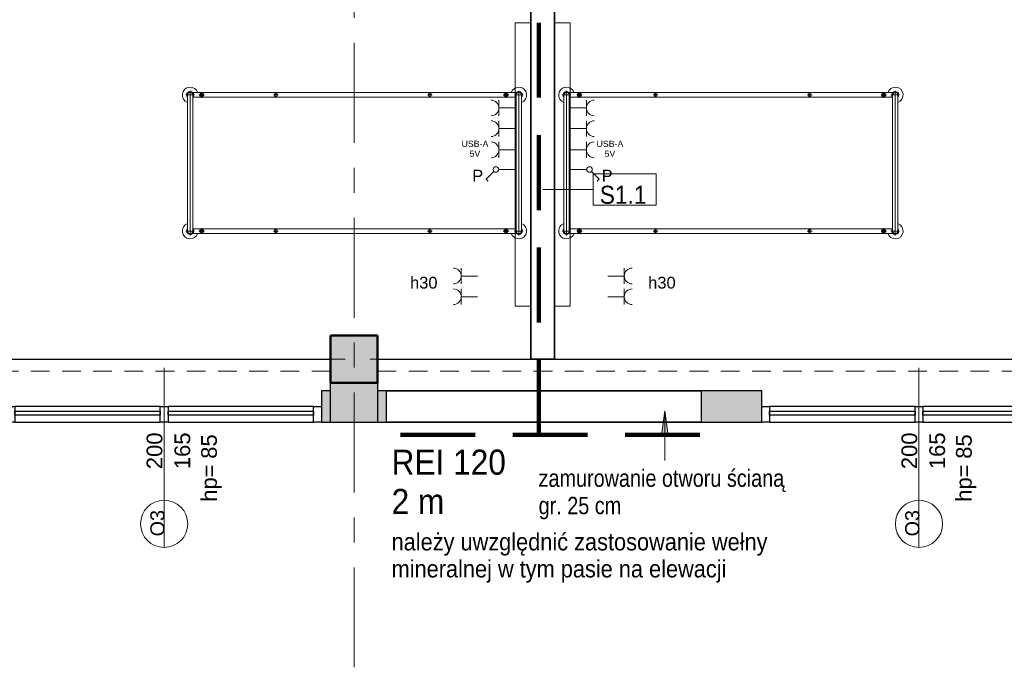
# Model space of a CAD drawing. Header units: centimetres. Extents: x 101 to 4622, y -1383 to 1498.
# Tile 8 of 68: x 2304 to 2931, y -1383 to -972. Entities that reach past the tile are written whole.
import ezdxf

# ---------------------------------------------------------------- set-up
doc = ezdxf.new("R2010")
doc.units = ezdxf.units.CM
for name, pattern in [('Długa kreska', [71.4375, 47.625, -23.8125]), ('Oś', [111.125, 63.5, -15.875, 15.875, -15.875]), ('Ponad', [19.844, 11.9065, -7.9375])]:
    doc.linetypes.add(name, pattern=pattern)
for name, color, linetype, lineweight in [('A-ANNO-NOTE', 131, 'Continuous', 18), ('A-DETL', 90, 'Continuous', 9), ('A-FLOR-OVHD', 1, 'Ponad', 18), ('A-GLAZ', 151, 'Continuous', 25), ('A-GLAZ-IDEN', 152, 'Continuous', 18), ('A-WALL', 113, 'Continuous', 25), ('A-WALL-IDEN', 211, 'Continuous', 18), ('A-WALL-PATT', 111, 'Continuous', 25), ('G-ANNO-TEXT', 231, 'Continuous', 18), ('I-FURN', 30, 'Continuous', 18), ('Q-SPCQ', 91, 'Continuous', 18), ('S-COLS', 52, 'Continuous', 25), ('S-GRID', 1, 'Continuous', 18)]:
    doc.layers.add(name, color=color, linetype=linetype, lineweight=lineweight)
doc.styles.add('Arial', font='arial.ttf', dxfattribs={"height": 4})
doc.styles.add('Arial Narrow_4', font='ARIALN.TTF', dxfattribs={"height": 11})
doc.styles.add('Arial_1', font='arial.ttf', dxfattribs={"height": 7.5})
doc.styles.add('Arial_10', font='arial.ttf', dxfattribs={"height": 0.2})
doc.styles.add('Arial_11', font='arial.ttf', dxfattribs={"height": 9})
doc.styles.add('Arial_14', font='arial.ttf', dxfattribs={"width": 0.9, "height": 16})
doc.styles.add('Arial_5', font='arial.ttf', dxfattribs={"height": 10})
doc.styles.add('Arial_6', font='arial.ttf', dxfattribs={"width": 0.9, "height": 11.5})
doc.styles.add('Arial_8', font='arial.ttf', dxfattribs={"width": 0.9, "height": 11})

# ---------------------------------------------------------------- blocks, each defined once
blk = doc.blocks.new('M_Concrete-Square-Column - 300 x 300mm-1161001-4_piętro II PT - projektowany - PPOŻ B')
at = {"layer": 'S-COLS', "lineweight": 18}
blk.add_hatch(color=254, dxfattribs=at).paths.add_polyline_path([(15, 15), (-15, 15), (-15, -15), (15, -15)], flags=0)
at = {"layer": 'S-COLS', "lineweight": 50}
for p, q in [((15, 15), (-15, 15)), ((-15, 15), (-15, -15)), ((15, -15), (15, 15)), ((-15, -15), (15, -15))]:
    blk.add_line(p, q, dxfattribs=at)
blk = doc.blocks.new('łóżko 195x90 typ FAMED _102039_ - łóżko 195x90 typ FAMED _102039_-832813-4_piętro II PT - projektowany - PPOŻ B')
at = {"layer": 'I-FURN'}
for p, q in [((-43.25, 102.02), (-43.25, 107.47)), ((-43.25, 106.45), (43.25, 106.45)), ((43.25, 102.02), (43.25, 107.47)), ((-45.98, 104.75), (45.97, 104.75)), ((-44.75, 103.1), (-44.75, -102.61)), ((-43.25, 103.05), (43.25, 103.05)), ((-41.75, -102.55), (-41.75, 103.1)), ((41.75, -102.61), (41.75, 103.05)), ((44.75, 103.1), (44.75, -102.61)), ((-45, 96.6), (-41.5, 96.6)), ((-43.25, 94.85), (-43.25, 98.35)), ((45, 96.6), (41.5, 96.6)), ((43.25, 94.85), (43.25, 98.35)), ((-44.75, 48.19), (-41.75, 48.19)), ((-43.25, 49.69), (-43.25, 46.69)), ((44.75, 48.19), (41.75, 48.19)), ((43.25, 49.69), (43.25, 46.69)), ((-44.75, -49.81), (-41.75, -49.81)), ((-43.25, -48.31), (-43.25, -51.31)), ((44.75, -49.81), (41.75, -49.81)), ((43.25, -48.31), (43.25, -51.31)), ((-45, -96.93), (-41.5, -96.93)), ((-43.25, -95.18), (-43.25, -98.68)), ((45, -96.93), (41.5, -96.93)), ((43.25, -95.18), (43.25, -98.68)), ((45.97, -104.25), (-45.98, -104.25)), ((-43.25, -101.53), (-43.25, -106.98)), ((-43.25, -102.55), (43.25, -102.55)), ((-43.25, -105.95), (43.25, -105.95)), ((43.25, -101.53), (43.25, -106.98))]:
    blk.add_line(p, q, dxfattribs=at)
for centre, radius in [((-43.25, 96.6), 1.25), ((-43.25, 96.6), 0.8), ((43.25, 96.6), 1.25), ((43.25, 96.6), 0.8), ((-43.25, 48.19), 1), ((43.25, 48.19), 1), ((-43.25, -49.81), 1), ((43.25, -49.81), 1), ((-43.25, -96.93), 1.25), ((-43.25, -96.93), 0.8), ((43.25, -96.93), 1.25), ((43.25, -96.93), 0.8)]:
    blk.add_circle(centre, radius, dxfattribs=at)
for centre, radius, start, end in [((-43.25, 104.75), 5, 19.87687, 252.5424), ((-43.25, 104.75), 2.23, 49.8221, 312.38874), ((-43.25, 104.75), 1.93, 62.02067, 297.97933), ((-43.25, 104.75), 1.7, 90, 270), ((43.25, 104.75), 5, 287.4576, 160.12313), ((43.25, 104.75), 2.23, 229.8221, 130.1779), ((43.25, 104.75), 1.93, 242.02067, 117.97933), ((43.25, 104.75), 1.7, 270, 90), ((-43.25, -104.25), 5, 107.4576, 340.12313), ((43.25, -104.25), 5, 199.87687, 72.5424), ((-43.25, -104.25), 2.23, 49.8221, 310.1779), ((-43.25, -104.25), 1.93, 62.02067, 297.97933), ((-43.25, -104.25), 1.7, 90, 270), ((43.25, -104.25), 2.23, 229.8221, 130.1779), ((43.25, -104.25), 1.93, 242.02067, 117.97933), ((43.25, -104.25), 1.7, 270, 90)]:
    blk.add_arc(centre, radius, start, end, dxfattribs=at)
blk = doc.blocks.new('łóżko 195x90 typ FAMED _102039_ - łóżko 195x90 typ FAMED _102039_-1233017-4_piętro II PT - projektowany - PPOŻ B')
at = {"layer": 'I-FURN'}
for p, q in [((-43.25, 101.53), (-43.25, 106.98)), ((43.25, 101.53), (43.25, 106.98)), ((45.97, 104.25), (-45.98, 104.25)), ((-44.75, -103.1), (-44.75, 102.61)), ((-43.25, 105.95), (43.25, 105.95)), ((-43.25, 102.55), (43.25, 102.55)), ((-41.75, 102.55), (-41.75, -103.1)), ((41.75, 102.61), (41.75, -103.05)), ((44.75, -103.1), (44.75, 102.61)), ((-45, 96.93), (-41.5, 96.93)), ((-43.25, 95.18), (-43.25, 98.68)), ((45, 96.93), (41.5, 96.93)), ((43.25, 95.18), (43.25, 98.68)), ((-43.25, 48.31), (-43.25, 51.31)), ((43.25, 48.31), (43.25, 51.31)), ((-44.75, 49.81), (-41.75, 49.81)), ((44.75, 49.81), (41.75, 49.81)), ((-44.75, -48.19), (-41.75, -48.19)), ((-43.25, -49.69), (-43.25, -46.69)), ((44.75, -48.19), (41.75, -48.19)), ((43.25, -49.69), (43.25, -46.69)), ((-45, -96.6), (-41.5, -96.6)), ((-43.25, -94.85), (-43.25, -98.35)), ((45, -96.6), (41.5, -96.6)), ((43.25, -94.85), (43.25, -98.35)), ((-45.98, -104.75), (45.97, -104.75)), ((-43.25, -102.02), (-43.25, -107.47)), ((-43.25, -103.05), (43.25, -103.05)), ((43.25, -102.02), (43.25, -107.47)), ((-43.25, -106.45), (43.25, -106.45))]:
    blk.add_line(p, q, dxfattribs=at)
for centre, radius in [((-43.25, 96.93), 1.25), ((-43.25, 96.93), 0.8), ((43.25, 96.93), 1.25), ((43.25, 96.93), 0.8), ((-43.25, 49.81), 1), ((43.25, 49.81), 1), ((-43.25, -48.19), 1), ((43.25, -48.19), 1), ((-43.25, -96.6), 1.25), ((-43.25, -96.6), 0.8), ((43.25, -96.6), 1.25), ((43.25, -96.6), 0.8)]:
    blk.add_circle(centre, radius, dxfattribs=at)
for centre, radius, start, end in [((-43.25, 104.25), 5, 19.87687, 252.5424), ((-43.25, 104.25), 2.23, 49.8221, 310.1779), ((43.25, 104.25), 5, 287.4576, 160.12313), ((43.25, 104.25), 2.23, 229.8221, 130.1779), ((-43.25, 104.25), 1.93, 62.02067, 297.97933), ((-43.25, 104.25), 1.7, 90, 270), ((43.25, 104.25), 1.93, 242.02067, 117.97933), ((43.25, 104.25), 1.7, 270, 90), ((-43.25, -104.75), 5, 107.4576, 340.12313), ((43.25, -104.75), 5, 199.87687, 72.5424), ((-43.25, -104.75), 2.23, 47.61126, 310.1779), ((-43.25, -104.75), 1.93, 62.02067, 297.97933), ((-43.25, -104.75), 1.7, 90, 270), ((43.25, -104.75), 2.23, 229.8221, 130.1779), ((43.25, -104.75), 1.93, 242.02067, 117.97933), ((43.25, -104.75), 1.7, 270, 90)]:
    blk.add_arc(centre, radius, start, end, dxfattribs=at)
blk = doc.blocks.new('Aluminum_Exterior_Window_-_Double - 200 x 165 cm-1494230-4_piętro II PT - projektowany - PPOŻ B')
at = {"layer": 'A-GLAZ'}
for p, q in [((-137.16, -2.66), (-132.16, -2.66)), ((-137.16, -12.66), (-137.16, -2.66)), ((-132.16, -2.66), (-132.16, -12.66)), ((-39.66, -2.66), (-132.16, -2.66)), ((-132.16, -5.67), (-39.66, -5.67)), ((-132.16, -8.21), (-132.16, -5.67)), ((-39.66, -2.66), (-34.66, -2.66)), ((-39.66, -12.66), (-39.66, -2.66)), ((-39.66, -5.67), (-39.66, -8.21)), ((-34.66, -2.66), (-34.66, -12.66)), ((57.84, -2.66), (-34.66, -2.66)), ((-34.66, -5.67), (57.84, -5.67)), ((-34.66, -8.21), (-34.66, -5.67)), ((57.84, -2.66), (62.84, -2.66)), ((57.84, -12.66), (57.84, -2.66)), ((57.84, -5.67), (57.84, -8.21)), ((62.84, -2.66), (62.84, -12.66)), ((-39.66, -8.21), (-132.16, -8.21)), ((57.84, -8.21), (-34.66, -8.21)), ((-132.16, -12.66), (-137.16, -12.66)), ((-132.16, -12.66), (-39.66, -12.66)), ((-34.66, -12.66), (-39.66, -12.66)), ((-34.66, -12.66), (57.84, -12.66)), ((62.84, -12.66), (57.84, -12.66))]:
    blk.add_line(p, q, dxfattribs=at)
blk = doc.blocks.new('Panel Gazowo Oswietleniowy 1 - Type 1-1480263-4_piętro II PT - projektowany - PPOŻ B')
at = {"layer": 'Q-SPCQ'}
for p, q in [((-77.5, -7.5), (-77.5, -17.5)), ((102.5, -17.5), (102.5, -7.5)), ((-77.5, -17.5), (102.5, -17.5)), ((9.36, -17.5), (9.36, -28)), ((21.87, -27.83), (21.87, -17.5)), ((35.33, -27.83), (35.33, -17.5)), ((48.5, -27.83), (48.5, -17.5)), ((8.12, -30.98), (3.18, -35.93)), ((16.87, -27.83), (26.87, -27.83)), ((30.33, -27.83), (40.33, -27.83)), ((43.5, -27.83), (53.5, -27.83)), ((3.18, -35.93), (1.87, -34.62)), ((-71.5, -51.83), (-71.5, -41.5)), ((-58.33, -51.83), (-58.33, -41.5)), ((-76.5, -51.83), (-66.5, -51.83)), ((-63.33, -51.83), (-53.33, -51.83))]:
    blk.add_line(p, q, dxfattribs=at)
blk.add_circle((9.36, -29.75), 1.75, dxfattribs=at)
for centre, start in [((21.87, -32.83), 0), ((35.33, -32.83), 0), ((48.5, -32.83), 0), ((-71.5, -56.83), 360), ((-58.33, -56.83), 360)]:
    blk.add_arc(centre, 5, start, 180, dxfattribs=at)
blk = doc.blocks.new('Panel Gazowo Oswietleniowy 1 - Type 1-1480264-4_piętro II PT - projektowany - PPOŻ B')
at = {"layer": 'Q-SPCQ'}
for p, q in [((-76.5, 51.83), (-66.5, 51.83)), ((-71.5, 51.83), (-71.5, 41.5)), ((-63.33, 51.83), (-53.33, 51.83)), ((-58.33, 51.83), (-58.33, 41.5)), ((3.18, 35.93), (1.87, 34.62)), ((8.12, 30.98), (3.18, 35.93)), ((9.36, 17.5), (9.36, 28)), ((16.87, 27.83), (26.87, 27.83)), ((21.87, 27.83), (21.87, 17.5)), ((30.33, 27.83), (40.33, 27.83)), ((35.33, 27.83), (35.33, 17.5)), ((43.5, 27.83), (53.5, 27.83)), ((48.5, 27.83), (48.5, 17.5)), ((-77.5, 7.5), (-77.5, 17.5)), ((-77.5, 17.5), (102.5, 17.5)), ((102.5, 17.5), (102.5, 7.5))]:
    blk.add_line(p, q, dxfattribs=at)
blk.add_circle((9.36, 29.75), 1.75, dxfattribs=at)
for centre, end in [((-71.5, 56.83), 0), ((-58.33, 56.83), 0), ((21.87, 32.83), 360), ((35.33, 32.83), 360), ((48.5, 32.83), 360)]:
    blk.add_arc(centre, 5, 180, end, dxfattribs=at)
blk = doc.blocks.new('ET sciana_AT7 - 10mm-838066-4_piętro II PT - projektowany - PPOŻ B')
at = {"layer": 'A-WALL-IDEN'}
for p, q in [((-0.4, 0.196875), (0.4, 0.196875)), ((-0.4, -0.203125), (-0.4, 0.196875)), ((0.4, 0.196875), (0.4, -0.203125)), ((-0.4, -0.203125), (0.4, -0.203125))]:
    blk.add_line(p, q, dxfattribs=at)
blk = doc.blocks.new('Okno_LD_typ 100 - --862013-4_piętro II PT - projektowany - PPOŻ B')
at = {"layer": 'A-GLAZ-IDEN'}
blk.add_line((0, 1.892), (0, -0.392), dxfattribs=at)
blk.add_circle((0, -0.092), 0.3, dxfattribs=at)
at = {"layer": 'A-GLAZ-IDEN', "insert": (0.471, 0.663), "char_height": 0.2, "width": 0.48783, "attachment_point": 3, "rotation": 90, "line_spacing_factor": 0.936439, "style": 'Arial_10', "bg_fill": 3, "box_fill_scale": 1.25, "bg_fill_color": 256, "bg_fill_true_color": 13158600, "bg_fill_transparency": 0}
blk.add_mtext('\\pxqr,t6.35,12.7,19.05,25.4,31.75,38.1,44.45,50.8,57.15,63.5,69.85,76.2,82.55,88.9,95.25,101.6,107.95,114.3,120.65,127,133.35,139.7,146.05,152.4,158.75,165.1,171.45,177.8,184.15,190.5,196.85,203.2;{hp= }', dxfattribs=at)

msp = doc.modelspace()

# ---------------------------------------------------------------- hatches: boundary and pattern name
at = {"layer": 'A-WALL-PATT'}
h = msp.add_hatch(color=9, dxfattribs=at)
h.paths.add_polyline_path([(2052.04, -1227.38), (2057.79, -1227.38), (2057.79, -1207.38), (2052.04, -1207.38), (2052.04, -1217.38)], flags=0)
h.paths.add_polyline_path([(2257.79, -1227.38), (2296.29, -1227.38), (2296.29, -1207.38), (2257.79, -1207.38), (2257.79, -1217.38)], flags=0)
h.paths.add_polyline_path([(2496.29, -1227.38), (2502.04, -1227.38), (2502.04, -1207.38), (2496.29, -1207.38), (2496.29, -1217.38)], flags=0)
msp.add_hatch(color=9, dxfattribs=at).paths.add_polyline_path([(2502.04, -1227.38), (2532.04, -1227.38), (2532.04, -1202.38), (2502.04, -1202.38)], flags=0)
h = msp.add_hatch(color=9, dxfattribs=at)
h.paths.add_polyline_path([(2537.79, -1227.38), (2537.79, -1207.38), (2532.04, -1207.38), (2532.04, -1227.38)], flags=0)
h.paths.add_polyline_path([(2737.79, -1227.38), (2776.29, -1227.38), (2776.29, -1207.38), (2737.79, -1207.38), (2737.79, -1217.38)], flags=0)
h.paths.add_polyline_path([(2976.29, -1227.38), (2982.04, -1227.38), (2982.04, -1207.38), (2976.29, -1207.38), (2976.29, -1217.38)], flags=0)
at = {"layer": 'G-ANNO-TEXT'}
msp.add_hatch(color=250, dxfattribs=at).paths.add_polyline_path([(2714.71, -1220.08), (2712.62, -1235.95), (2716.8, -1235.95)], flags=0)

# ---------------------------------------------------------------- linework, layer by layer
at = {"layer": 'A-DETL', "linetype": 'Długa kreska', "lineweight": 100}
for p, q in [((2634.54, -1235.38), (2634.54, -294.38)), ((2737.04, -1235.38), (2537.04, -1235.38))]:
    msp.add_line(p, q, dxfattribs=at)
at = {"layer": 'A-FLOR-OVHD'}
for p, q in [((2502.04, -1194.88), (2052.04, -1194.88)), ((2532.04, -1194.88), (2982.04, -1194.88))]:
    msp.add_line(p, q, dxfattribs=at)
at = {"layer": 'A-WALL', "color": 7, "lineweight": 35}
for p, q in [((2629.54, -865.38), (2629.54, -1187.38)), ((2644.54, -1187.38), (2644.54, -865.38)), ((2629.54, -1187.38), (2644.54, -1187.38)), ((2737.79, -1207.38), (2537.79, -1207.38)), ((2537.79, -1227.38), (2737.79, -1227.38))]:
    msp.add_line(p, q, dxfattribs=at)
at = {"layer": 'A-WALL'}
for p, q in [((2284.54, -1187.38), (2502.04, -1187.38)), ((2532.04, -1187.38), (2629.54, -1187.38)), ((2644.54, -1187.38), (2982.04, -1187.38)), ((2502.04, -1207.38), (2496.29, -1207.38)), ((2496.29, -1207.38), (2496.29, -1217.38)), ((2502.04, -1227.38), (2502.04, -1202.38)), ((2532.04, -1202.38), (2532.04, -1227.38)), ((2537.79, -1207.38), (2532.04, -1207.38)), ((2537.79, -1227.38), (2537.79, -1207.38)), ((2776.29, -1207.38), (2737.79, -1207.38)), ((2737.79, -1207.38), (2737.79, -1227.38)), ((2776.29, -1217.38), (2776.29, -1207.38)), ((2496.29, -1227.38), (2537.79, -1227.38)), ((2737.79, -1227.38), (2776.29, -1227.38))]:
    msp.add_line(p, q, dxfattribs=at)
at = {"layer": 'A-WALL-IDEN'}
msp.add_line((2637.04, -1079.48), (2669.11, -1079.48), dxfattribs=at)
at = {"layer": 'G-ANNO-TEXT', "color": 250}
for p, q in [((2714.71, -1220.08), (2712.62, -1235.95)), ((2716.8, -1235.95), (2714.71, -1220.08)), ((2714.71, -1220.08), (2714.71, -1251.8)), ((2712.62, -1235.95), (2716.8, -1235.95))]:
    msp.add_line(p, q, dxfattribs=at)
at = {"layer": 'S-GRID', "linetype": 'Oś'}
for p, q in [((2517.04, -1383.2), (2517.04, 1438.12)), ((4591.09, -1187.38), (1467.04, -1187.38))]:
    msp.add_line(p, q, dxfattribs=at)

# ---------------------------------------------------------------- block references
at = {"layer": 'A-GLAZ'}
for p in [(2433.45, -1214.72), (2913.45, -1214.72)]:
    msp.add_blockref('Aluminum_Exterior_Window_-_Double - 200 x 165 cm-1494230-4_piętro II PT - projektowany - PPOŻ B', p, dxfattribs=at)
at = {"layer": 'A-WALL-IDEN', "xscale": 49.99999999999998, "yscale": 49.99999999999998, "zscale": 49.99999999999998}
msp.add_blockref('ET sciana_AT7 - 10mm-838066-4_piętro II PT - projektowany - PPOŻ B', (2689.11, -1079.33), dxfattribs=at)
at = {"layer": 'I-FURN'}
for name, p, rotation in [('łóżko 195x90 typ FAMED _102039_ - łóżko 195x90 typ FAMED _102039_-1233017-4_piętro II PT - projektowany - PPOŻ B', (2517.1, -1062.63), 89.99999999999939), ('łóżko 195x90 typ FAMED _102039_ - łóżko 195x90 typ FAMED _102039_-832813-4_piętro II PT - projektowany - PPOŻ B', (2756.99, -1062.63), 90.0000000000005)]:
    msp.add_blockref(name, p, dxfattribs=dict(at, rotation=rotation))
at = {"layer": 'Q-SPCQ', "rotation": 89.99999999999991}
for name in ['Panel Gazowo Oswietleniowy 1 - Type 1-1480264-4_piętro II PT - projektowany - PPOŻ B', 'Panel Gazowo Oswietleniowy 1 - Type 1-1480263-4_piętro II PT - projektowany - PPOŻ B']:
    msp.add_blockref(name, (2637.04, -1076.13), dxfattribs=at)
at = {"layer": 'S-COLS', "lineweight": 18, "rotation": 270.0000000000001}
msp.add_blockref('M_Concrete-Square-Column - 300 x 300mm-1161001-4_piętro II PT - projektowany - PPOŻ B', (2517.04, -1187.38), dxfattribs=at)

# ---------------------------------------------------------------- texts
at = {"layer": 'A-ANNO-NOTE', "char_height": 7.5, "width": 7.373, "attachment_point": 8, "line_spacing_factor": 0.936439, "style": 'Arial_1'}
for insert in [(2595.72, -1074.43), (2678.01, -1074.43)]:
    msp.add_mtext('\\pxqc,t8.46667,16.93333,25.4,33.86667,42.33333,50.8,59.26667,67.73333,76.2,84.66667,93.13333,101.6,110.06667,118.53333,127,135.46667,143.93333,152.4,160.86667,169.33333,177.8,186.26667,194.73333,203.2,211.66667,220.13333,228.6,237.06667,245.53333,254,262.46667,270.93333;{P}', dxfattribs=dict(at, insert=insert))
at = {"layer": 'A-ANNO-NOTE', "char_height": 7.5, "width": 18.382, "attachment_point": 1, "line_spacing_factor": 0.936439, "style": 'Arial_1', "bg_fill": 3, "box_fill_scale": 1.25, "bg_fill_color": 256, "bg_fill_true_color": 13158600, "bg_fill_transparency": 0}
for s, insert in [('\\pxt8.46667,16.93333,25.4,33.86667,42.33333,50.8,59.26667,67.73333,76.2,84.66667,93.13333,101.6,110.06667,118.53333,127,135.46667,143.93333,152.4,160.86667,169.33333,177.8,186.26667,194.73333,203.2,211.66667,220.13333,228.6,237.06667,245.53333,254,262.46667,270.93333;{h30}', (2552.68, -1134.95)), ('\\pxqr,t8.46667,16.93333,25.4,33.86667,42.33333,50.8,59.26667,67.73333,76.2,84.66667,93.13333,101.6,110.06667,118.53333,127,135.46667,143.93333,152.4,160.86667,169.33333,177.8,186.26667,194.73333,203.2,211.66667,220.13333,228.6,237.06667,245.53333,254,262.46667,270.93333;{h30}', (2703.21, -1134.95))]:
    msp.add_mtext(s, dxfattribs=dict(at, insert=insert))
at = {"layer": 'A-WALL-IDEN', "insert": (2688.2, -1082.91), "char_height": 11.5, "width": 29.79, "attachment_point": 5, "line_spacing_factor": 0.936439, "style": 'Arial_6'}
msp.add_mtext('\\pxqc,t4.96957,9.93913,14.9087,19.87826,24.84783,29.81739,34.78696,39.75652,44.72609,49.69565,54.66522,59.63478,64.60435,69.57391,74.54348,79.51304,84.48261,89.45217,94.42174,99.3913,104.36087,109.33043,114.3,119.26957,124.23913,129.2087,134.17826,139.14783,144.11739,149.08696,154.05652,159.02609;{S1.1}', dxfattribs=at)
at = {"layer": 'G-ANNO-TEXT', "color": 1, "attachment_point": 1, "line_spacing_factor": 0.936439}
for s, insert, char_height, width, style in [('\\pxt3.57188,7.14375,10.71563,14.2875,17.85938,21.43125,25.00313,28.575,32.14688,35.71875,39.29063,42.8625,46.43438,50.00625,53.57813,57.15,60.72188,64.29375,67.86563,71.4375,75.00938,78.58125,82.15313,85.725,89.29688,92.86875,96.44063,100.0125,103.58438,107.15625,110.72813,114.3;{REI 120\\P2 m}', (2540.95, -1244.8), 16, 73.0382, 'Arial_14'), ('\\pt57.14995,114.30001,171.44996,228.60002,285.74997,342.90003,400.04998,457.20004,514.34999,571.50005,628.65,685.79995,742.95001,800.09996,857.25002,914.39997,971.55003,1028.69998,1085.85004,1142.99999,1200.15005,1257.3,1314.44995,1371.60001,1428.74996,1485.90002,1543.04997,1600.20003,1657.34998,1714.50004,1771.64999,1828.80005;należy uwzględnić zastosowanie wełny mineralnej w tym pasie na elewacji', (2540.95, -1297.9), 11, 282.78, 'Arial_8')]:
    msp.add_mtext(s, dxfattribs=dict(at, insert=insert, char_height=char_height, width=width, style=style))
at = {"layer": 'G-ANNO-TEXT', "color": 7, "insert": (2634.43, -1257.47), "char_height": 11, "width": 160.4, "attachment_point": 1, "line_spacing_factor": 0.949189, "style": 'Arial Narrow_4'}
msp.add_mtext('\\pt63.50003,126.99995,190.49998,254.00001,317.50004,380.99996,444.49999,508.00002,571.50005,634.99997,698.5,762.00003,825.49995,888.99998,952.50001,1016.00004,1079.49996,1142.99999,1206.50002,1270.00005,1333.49997,1397,1460.50003,1523.99995,1587.49998,1651.00001,1714.50004,1777.99996,1841.49999,1905.00002,1968.50005,2031.99997;zamurowanie otworu ścianą gr. 25 cm', dxfattribs=at)

# ---------------------------------------------------------------- next in the draw order: block references
at = {"layer": 'A-GLAZ-IDEN', "xscale": 49.99999999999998, "yscale": 49.99999999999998, "zscale": 49.99999999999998}
for p in [(2396.29, -1287.4), (2876.29, -1287.4)]:
    msp.add_blockref('Okno_LD_typ 100 - --862013-4_piętro II PT - projektowany - PPOŻ B', p, dxfattribs=at)

# ---------------------------------------------------------------- next in the draw order: texts
at = {"layer": 'A-ANNO-NOTE', "char_height": 4, "width": 16.7155, "attachment_point": 8, "line_spacing_factor": 0.936439, "style": 'Arial', "bg_fill": 3, "box_fill_scale": 1.25, "bg_fill_color": 256, "bg_fill_true_color": 13158600, "bg_fill_transparency": 0}
for insert in [(2593.94, -1058.76), (2679.8, -1058.76)]:
    msp.add_mtext('\\pxqc,t15.875,31.75,47.625,63.5,79.375,95.25,111.125,127,142.875,158.75,174.625,190.5,206.375,222.25,238.125,254,269.875,285.75,301.625,317.5,333.375,349.25,365.125,381,396.875,412.75,428.625,444.5,460.375,476.25,492.125,508;{USB-A\\P5V}', dxfattribs=dict(at, insert=insert))

# ---------------------------------------------------------------- next in the draw order: texts
at = {"layer": 'A-GLAZ-IDEN', "rotation": 90, "line_spacing_factor": 0.936439}
for s, insert, char_height, width, attachment_point, style in [('\\pxqc,t6.35,12.7,19.05,25.4,31.75,38.1,44.45,50.8,57.15,63.5,69.85,76.2,82.55,88.9,95.25,101.6,107.95,114.3,120.65,127,133.35,139.7,146.05,152.4,158.75,165.1,171.45,177.8,184.15,190.5,196.85,203.2;{200}', (2390.23, -1245.59), 10, 24.15, 5, 'Arial_5'), ('\\pxqc,t6.35,12.7,19.05,25.4,31.75,38.1,44.45,50.8,57.15,63.5,69.85,76.2,82.55,88.9,95.25,101.6,107.95,114.3,120.65,127,133.35,139.7,146.05,152.4,158.75,165.1,171.45,177.8,184.15,190.5,196.85,203.2;{165}', (2407.95, -1245.59), 10, 24.15, 5, 'Arial_5'), ('\\pxt6.35,12.7,19.05,25.4,31.75,38.1,44.45,50.8,57.15,63.5,69.85,76.2,82.55,88.9,95.25,101.6,107.95,114.3,120.65,127,133.35,139.7,146.05,152.4,158.75,165.1,171.45,177.8,184.15,190.5,196.85,203.2;{85}', (2419.85, -1250.65), 10, 16.2, 1, 'Arial_5'), ('\\pxqc,t6.35,12.7,19.05,25.4,31.75,38.1,44.45,50.8,57.15,63.5,69.85,76.2,82.55,88.9,95.25,101.6,107.95,114.3,120.65,127,133.35,139.7,146.05,152.4,158.75,165.1,171.45,177.8,184.15,190.5,196.85,203.2;{200}', (2870.23, -1245.59), 10, 24.15, 5, 'Arial_5'), ('\\pxqc,t6.35,12.7,19.05,25.4,31.75,38.1,44.45,50.8,57.15,63.5,69.85,76.2,82.55,88.9,95.25,101.6,107.95,114.3,120.65,127,133.35,139.7,146.05,152.4,158.75,165.1,171.45,177.8,184.15,190.5,196.85,203.2;{165}', (2887.95, -1245.59), 10, 24.15, 5, 'Arial_5'), ('\\pxt6.35,12.7,19.05,25.4,31.75,38.1,44.45,50.8,57.15,63.5,69.85,76.2,82.55,88.9,95.25,101.6,107.95,114.3,120.65,127,133.35,139.7,146.05,152.4,158.75,165.1,171.45,177.8,184.15,190.5,196.85,203.2;{85}', (2899.85, -1250.65), 10, 16.2, 1, 'Arial_5'), ('\\pxqc,t7.05556,14.11111,21.16667,28.22222,35.27778,42.33333,49.38889,56.44444,63.5,70.55556,77.61111,84.66667,91.72222,98.77778,105.83333,112.88889,119.94444,127,134.05556,141.11111,148.16667,155.22222,162.27778,169.33333,176.38889,183.44444,190.5,197.55556,204.61111,211.66667,218.72222,225.77778;{O3}', (2392.1, -1291.6), 9, 16.85, 5, 'Arial_11'), ('\\pxqc,t7.05556,14.11111,21.16667,28.22222,35.27778,42.33333,49.38889,56.44444,63.5,70.55556,77.61111,84.66667,91.72222,98.77778,105.83333,112.88889,119.94444,127,134.05556,141.11111,148.16667,155.22222,162.27778,169.33333,176.38889,183.44444,190.5,197.55556,204.61111,211.66667,218.72222,225.77778;{O3}', (2872.1, -1291.6), 9, 16.85, 5, 'Arial_11')]:
    msp.add_mtext(s, dxfattribs=dict(at, insert=insert, char_height=char_height, width=width, attachment_point=attachment_point, style=style))

doc.saveas('drawing.dxf')
